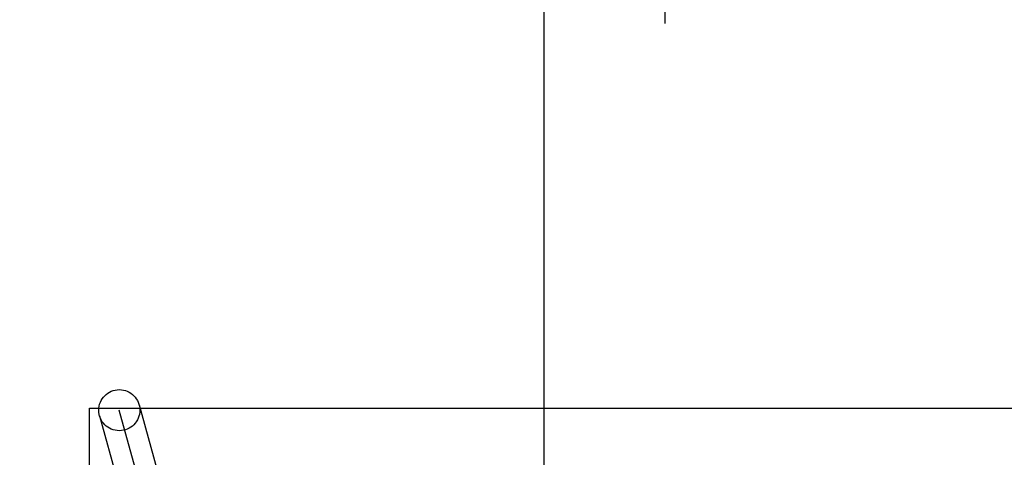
# Model space of a CAD drawing. Header units: inches. Extents: x 0 to 214, y 0 to 139.
# Tile 69 of 147: x 65.711 to 66.19, y 69.083 to 69.296. Entities that reach past the tile are written whole.
import ezdxf

# ---------------------------------------------------------------- set-up
doc = ezdxf.new("R2010")
doc.units = ezdxf.units.IN
doc.header["$LTSCALE"] = 11.786071
doc.header["$MEASUREMENT"] = 0
doc.linetypes.add('HIDDEN', pattern=[0.2, 0.1, -0.1])
doc.layers.add('DEFAULT_2', color=8, linetype='HIDDEN')
doc.layers.add('MAIN_OR_RIGHT_DOOR_ASSEMBLY', color=7, linetype='CONTINUOUS')

msp = doc.modelspace()

# ---------------------------------------------------------------- linework, layer by layer
at = {"layer": 'DEFAULT_2', "color": 8, "linetype": 'HIDDEN'}
for p, q in [((66.02523, 64.5799), (66.02523, 70.14041)), ((65.99523, 64.6099), (65.99523, 70.11041)), ((65.76941, 69.10879), (65.82031, 68.92574)), ((65.74523, 68.92208), (65.74523, 69.10708)), ((65.74523, 69.10708), (66.74523, 69.10708)), ((65.81067, 68.92306), (65.75978, 69.1061)), ((65.75014, 69.10343), (65.80104, 68.92038))]:
    msp.add_line(p, q, dxfattribs=at)
msp.add_circle((65.75978, 69.10611), 0.01, dxfattribs=at)
at = {"layer": 'MAIN_OR_RIGHT_DOOR_ASSEMBLY', "color": 8, "linetype": 'HIDDEN'}
msp.add_line((66.07023, 75.31541), (66.07023, 59.83875), dxfattribs=at)
at = {"layer": 'MAIN_OR_RIGHT_DOOR_ASSEMBLY', "color": 3, "linetype": 'Continuous'}
msp.add_line((65.96623, 75.16041), (65.96623, 59.99375), dxfattribs=at)

doc.saveas('drawing.dxf')
